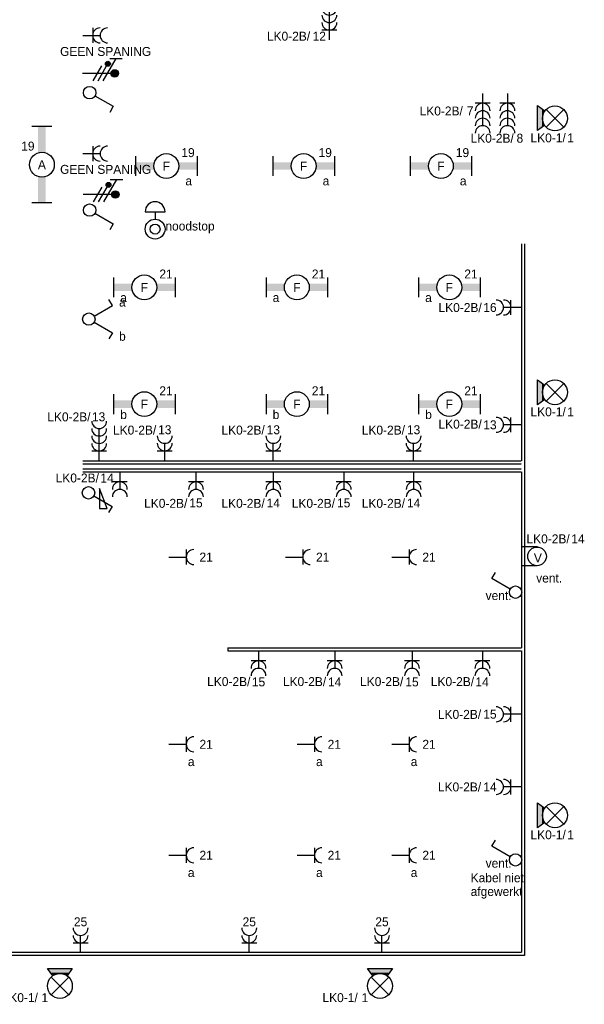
# Model space of a CAD drawing. Extents: x 1458 to 78232, y 1423 to 46972.
# Tile 6 of 8: x 66873 to 78232, y 15493 to 35293. Entities that reach past the tile are written whole.
import ezdxf
from ezdxf.enums import TextEntityAlignment as Align

# ---------------------------------------------------------------- set-up
doc = ezdxf.new("R2010")
doc.units = 0
doc.linetypes.add('E_GOOT3', pattern=[5, 4, -1])
doc.layers.get('0').update_dxf_attribs({"linetype": 'CONTINUOUS'})
for name, color, linetype in [('EL6131--_WG', 7, 'CONTINUOUS'), ('EL6222--', 3, 'CONTINUOUS'), ('EL6311--', 3, 'CONTINUOUS'), ('EL6312--', 3, 'CONTINUOUS')]:
    doc.layers.add(name, color=color, linetype=linetype)
doc.styles.add('BURO-018', font='BUROFONT.SHX', dxfattribs={"height": 180})

# ---------------------------------------------------------------- blocks, each defined once
blk = doc.blocks.new('111304I')
at = {"color": 0, "linetype": 'Continuous'}
for p, q in [((-1.5, 4.5), (1.5, 4.5)), ((0, 1), (0, 4.5))]:
    blk.add_line(p, q, dxfattribs=at)
blk.add_arc((0, 6), 1.5, 180, 360, dxfattribs=at)
at = {"color": 0, "linetype": 'Continuous', "style": 'BURO-018'}
for tag, p in [('E_GROEP', (0, 8.5)), ('E_GKAST', (0, 8.5)), ('E_SLET1', (3.5, 5.5))]:
    blk.add_attdef(tag, text='', height=1.8, dxfattribs=at).set_placement(p, align=Align.MIDDLE)
at = {"color": 0, "linetype": 'Continuous', "style": 'BURO-018', "flags": 1}
blk.add_attdef('E_MATCODE', text='', height=1.8, dxfattribs=at).set_placement((0, 0), align=Align.MIDDLE)
blk = doc.blocks.new('E00002')
at = {"color": 0}
for p, q in [((-2.5, 0), (-1.45, 1.47)), ((2.5, 0), (-2.5, 0)), ((-1.79, 1), (1.79, 1)), ((1.45, 1.47), (2.5, 0))]:
    blk.add_line(p, q, dxfattribs=at)
for points in [[(-1.79, 1), (1.79, 1), (-2.5, 0), (2.5, 0)], [(-1.45, 1.47), (-0.5, 1), (-1.79, 1)], [(1.45, 1.47), (0.5, 1), (1.79, 1)]]:
    blk.add_solid(points, dxfattribs=at)
blk = doc.blocks.new('1114A1')
at = {"color": 0, "linetype": 'Continuous'}
for p, q in [((0.62, 3.33), (2.74, 7)), ((2.74, 7), (3.95, 6.3))]:
    blk.add_line(p, q, dxfattribs=at)
blk.add_circle((0, 2.25), 1.25, dxfattribs=at)
at = {"color": 0, "linetype": 'Continuous', "style": 'BURO-018'}
for tag, p in [('E_SLET1', (3.36, 9)), ('E_GKAST', (11.61, 4.38)), ('E_GROEP', (11.61, 1.38))]:
    blk.add_attdef(tag, text='', height=1.8, dxfattribs=at).set_placement(p, align=Align.MIDDLE)
at = {"color": 0, "linetype": 'Continuous', "style": 'BURO-018', "flags": 1}
blk.add_attdef('E_MATCODE', text='', height=1.8, dxfattribs=at).set_placement((0, 0), align=Align.MIDDLE)
blk = doc.blocks.new('1115B3')
at = {"color": 0, "linetype": 'Continuous'}
blk.add_circle((0, 3.5), 2.5, dxfattribs=at)
at = {"color": 0, "linetype": 'Continuous', "style": 'BURO-018'}
for tag, p in [('E_GROEP', (0, 8.5)), ('E_GKAST', (0, 8.5)), ('E_ARMCODE', (0, 3.5)), ('E_SLET', (4.5, 2.5))]:
    blk.add_attdef(tag, text='', height=1.8, dxfattribs=at).set_placement(p, align=Align.MIDDLE)
blk = doc.blocks.new('111408')
at = {"color": 0, "linetype": 'Continuous'}
for p, q in [((3.15, 6), (-0.85, 4.5)), ((3.15, 4.5), (3.15, 6)), ((-0.85, 4.5), (3.15, 4.5))]:
    blk.add_line(p, q, dxfattribs=at)
blk = doc.blocks.new('111405')
at = {"color": 0, "linetype": 'Continuous'}
for p, q in [((-2.74, 7), (-3.95, 6.3)), ((-0.62, 3.33), (-2.74, 7)), ((0.62, 3.33), (2.74, 7)), ((2.74, 7), (3.95, 6.3))]:
    blk.add_line(p, q, dxfattribs=at)
blk.add_circle((0, 2.25), 1.25, dxfattribs=at)
at = {"color": 0, "linetype": 'Continuous', "style": 'BURO-018'}
for tag, p in [('E_SLET1', (-3.42, 9)), ('E_SLET2', (3.42, 9)), ('E_GKAST', (11.61, 4.38)), ('E_GROEP', (11.61, 1.38))]:
    blk.add_attdef(tag, text='', height=1.8, dxfattribs=at).set_placement(p, align=Align.MIDDLE)
at = {"color": 0, "linetype": 'Continuous', "style": 'BURO-018', "flags": 1}
blk.add_attdef('E_MATCODE', text='', height=1.8, dxfattribs=at).set_placement((0, 0), align=Align.MIDDLE)
blk = doc.blocks.new('111304C')
at = {"color": 0, "linetype": 'Continuous'}
for p, q in [((0, 1), (0, 7.5)), ((-1.5, 3), (1.5, 3))]:
    blk.add_line(p, q, dxfattribs=at)
for centre in [(0, 9), (0, 7.5), (0, 6), (0, 4.5)]:
    blk.add_arc(centre, 1.5, 180, 360, dxfattribs=at)
at = {"color": 0, "linetype": 'Continuous', "style": 'BURO-018'}
for tag in ['E_GROEP', 'E_GKAST']:
    blk.add_attdef(tag, text='', height=1.8, dxfattribs=at).set_placement((0, 11.5), align=Align.MIDDLE)
at = {"color": 0, "linetype": 'Continuous', "style": 'BURO-018', "flags": 1}
for tag, p in [('E_VERMCODE', (13, 11.5)), ('E_MATCODE', (0, 0))]:
    blk.add_attdef(tag, text='', height=1.8, dxfattribs=at).set_placement(p, align=Align.MIDDLE)
blk = doc.blocks.new('E00078')
at = {"color": 0, "linetype": 'Continuous'}
for p, q in [((-3, 6.48), (-3, 8.98)), ((-3, 7.73), (1.5, 5.13)), ((0, 7.5), (0, 1)), ((1.5, 4.13), (-1.5, 5.87)), ((1.5, 3.13), (-1.5, 4.87))]:
    blk.add_line(p, q, dxfattribs=at)
at = {"color": 0, "const_width": 0.75}
blk.add_lwpolyline([(-0.38, 7.5, 1), (0.38, 7.5, 1)], format="xyb", close=True, dxfattribs=at)
at = {"color": 0, "linetype": 'Continuous', "const_width": 0.5}
blk.add_lwpolyline([(-2.18, 6.12, 1), (-1.68, 6.12, 1)], format="xyb", close=True, dxfattribs=at)
at = {"color": 0, "linetype": 'Continuous'}
for centre, radius in [((0, 7.5), 0.75), ((-1.93, 6.12), 0.5)]:
    blk.add_circle(centre, radius, dxfattribs=at)
at = {"color": 0, "linetype": 'Continuous', "style": 'BURO-018'}
for tag in ['E_GROEP', 'E_GKAST']:
    blk.add_attdef(tag, text='', height=1.8, dxfattribs=at).set_placement((0, 11), align=Align.MIDDLE)
at = {"color": 0, "linetype": 'Continuous', "style": 'BURO-018', "flags": 1}
for tag, p in [('E_VERMCODE', (13, 11)), ('E_MATCODE', (0, 0))]:
    blk.add_attdef(tag, text='', height=1.8, dxfattribs=at).set_placement(p, align=Align.MIDDLE)
blk = doc.blocks.new('111410A')
at = {"color": 0, "linetype": 'Continuous'}
for p, q in [((-2, 6.5), (2, 6.5)), ((0, 6.5), (0, 5))]:
    blk.add_line(p, q, dxfattribs=at)
for radius in [2, 1]:
    blk.add_circle((0, 3), radius, dxfattribs=at)
blk.add_arc((0, 6.5), 2, 0, 180, dxfattribs=at)
at = {"color": 0, "linetype": 'Continuous', "style": 'BURO-018'}
for tag, p in [('E_SLET1', (0, 10.5)), ('E_GKAST', (11.61, 4.38)), ('E_GROEP', (11.61, 1.38))]:
    blk.add_attdef(tag, text='', height=1.8, dxfattribs=at).set_placement(p, align=Align.MIDDLE)
at = {"color": 0, "linetype": 'Continuous', "style": 'BURO-018', "flags": 1}
blk.add_attdef('E_MATCODE', text='', height=1.8, dxfattribs=at).set_placement((0, 0), align=Align.MIDDLE)
blk = doc.blocks.new('111304A')
at = {"color": 0, "linetype": 'Continuous'}
for p, q in [((0, 1), (0, 4.5)), ((-1.5, 3), (1.5, 3))]:
    blk.add_line(p, q, dxfattribs=at)
for centre in [(0, 6), (0, 4.5)]:
    blk.add_arc(centre, 1.5, 180, 360, dxfattribs=at)
at = {"color": 0, "linetype": 'Continuous', "style": 'BURO-018'}
for tag in ['E_GROEP', 'E_GKAST']:
    blk.add_attdef(tag, text='', height=1.8, dxfattribs=at).set_placement((0, 8.5), align=Align.MIDDLE)
at = {"color": 0, "linetype": 'Continuous', "style": 'BURO-018', "flags": 1}
for tag, p in [('E_VERMCODE', (13, 8.5)), ('E_MATCODE', (0, 0))]:
    blk.add_attdef(tag, text='', height=1.8, dxfattribs=at).set_placement(p, align=Align.MIDDLE)
blk = doc.blocks.new('111503')
at = {"color": 0, "linetype": 'Continuous'}
for p, q in [((-1.77, 1.73), (1.77, 5.27)), ((1.77, 1.73), (-1.77, 5.27))]:
    blk.add_line(p, q, dxfattribs=at)
blk.add_circle((0, 3.5), 2.5, dxfattribs=at)
at = {"color": 0, "linetype": 'Continuous', "style": 'BURO-018'}
for tag, p in [('E_GROEP', (0, 8.5)), ('E_GKAST', (0, 8.5)), ('E_ARMCODE', (0, 3.5)), ('E_SLET', (4.5, 2.5))]:
    blk.add_attdef(tag, text='', height=1.8, dxfattribs=at).set_placement(p, align=Align.MIDDLE)
blk = doc.blocks.new('1115B61240')
at = {"color": 0}
for p, q in [((-6.2, 2), (-6.2, -2)), ((6.2, 2), (6.2, -2))]:
    blk.add_line(p, q, dxfattribs=at)
at = {"color": 0, "linetype": 'Continuous'}
blk.add_circle((0, 0), 2.5, dxfattribs=at)
at = {"color": 0}
for points in [[(-2.5, 0.75), (-6.2, 0.75), (-2.5, -0.75), (-6.2, -0.75)], [(2.5, 0.75), (6.2, 0.75), (2.5, -0.75), (6.2, -0.75)]]:
    blk.add_solid(points, dxfattribs=at)
at = {"color": 0, "linetype": 'Continuous', "style": 'BURO-018'}
for tag, p in [('E_GROEP', (0, 5)), ('E_GKAST', (0, 5)), ('E_ARMCODE', (0, 0)), ('E_SLET', (4.5, -3))]:
    blk.add_attdef(tag, text='', height=1.8, dxfattribs=at).set_placement(p, align=Align.MIDDLE)
blk = doc.blocks.new('1115B61540')
at = {"color": 0}
for p, q in [((-7.7, 2), (-7.7, -2)), ((7.7, 2), (7.7, -2))]:
    blk.add_line(p, q, dxfattribs=at)
at = {"color": 0, "linetype": 'Continuous'}
blk.add_circle((0, 0), 2.5, dxfattribs=at)
at = {"color": 0}
for points in [[(-2.5, 0.75), (-7.7, 0.75), (-2.5, -0.75), (-7.7, -0.75)], [(2.5, 0.75), (7.7, 0.75), (2.5, -0.75), (7.7, -0.75)]]:
    blk.add_solid(points, dxfattribs=at)
at = {"color": 0, "linetype": 'Continuous', "style": 'BURO-018'}
for tag, p in [('E_GROEP', (0, 5)), ('E_GKAST', (0, 5)), ('E_ARMCODE', (0, 0)), ('E_SLET', (4.5, -3))]:
    blk.add_attdef(tag, text='', height=1.8, dxfattribs=at).set_placement(p, align=Align.MIDDLE)

msp = doc.modelspace()

# ---------------------------------------------------------------- linework, layer by layer
at = {"layer": 'EL6131--_WG', "linetype": 'E_GOOT3'}
for p, q in [((76971, 30783), (76971, 26423)), ((77031, 30783), (77031, 16473)), ((68141, 26423, -60), (76971, 26423, -60)), ((68141, 26363, -60), (76971, 26363, -60)), ((68141, 26263, -60), (76971, 26263, -60)), ((68141, 26203, -10), (76971, 26203, -10)), ((76971, 26203, 50), (76971, 22663, -60)), ((71062, 22663, -60), (76971, 22663, -60)), ((71062, 22603, -60), (76971, 22603, -60)), ((76971, 22603), (76971, 16533)), ((77031, 16473), (57351, 16473)), ((76971, 16533), (64441, 16533, -60))]:
    msp.add_line(p, q, dxfattribs=at)
at = {"layer": 'EL6131--_WG'}
msp.add_line((71062, 22663), (71062, 22603), dxfattribs=at)
at = {"layer": 'EL6312--'}
for p, q in [((77293, 24692), (76985, 24692)), ((77281, 24309), (76985, 24309))]:
    msp.add_line(p, q, dxfattribs=at)

# ---------------------------------------------------------------- block references
at = {"layer": 'EL6222--'}
ref = msp.add_blockref('111304C', (73104, 34786), dxfattribs=dict(at, xscale=100, yscale=100, zscale=100))
ref.add_attrib('E_GROEP', '12', dxfattribs={"layer": '0', "color": 1, "linetype": 'Continuous', "height": 180, "style": 'BURO-018'}).set_placement((72900, 34963), align=Align.MIDDLE)
at = {"layer": 'EL6222--', "xscale": 100, "yscale": 100, "zscale": 100, "rotation": 270}
for name, p in [('111304A', (68042, 34976)), ('E00078', (68036, 34213)), ('111304A', (68042, 32600)), ('E00078', (68048, 31778))]:
    msp.add_blockref(name, p, dxfattribs=at)
at = {"layer": 'EL6222--'}
ref = msp.add_blockref('111304C', (76187, 33911), dxfattribs=dict(at, xscale=100, yscale=100, zscale=100, rotation=180))
ref.add_attrib('E_GROEP', '7', dxfattribs={"layer": '0', "color": 1, "linetype": 'Continuous', "height": 180, "style": 'BURO-018'}).set_placement((75935, 33460), align=Align.MIDDLE)
ref = msp.add_blockref('111304C', (76685, 33911), dxfattribs=dict(at, xscale=100, yscale=100, zscale=100, rotation=180))
ref.add_attrib('E_GROEP', '8', dxfattribs={"layer": '0', "color": 1, "linetype": 'Continuous', "height": 180, "style": 'BURO-018'}).set_placement((76936, 32910), align=Align.MIDDLE)
ref = msp.add_blockref('111410A', (69597, 30782), dxfattribs=dict(at, xscale=100, yscale=100, zscale=100))
ref.add_attrib('E_SLET1', 'noodstop', dxfattribs={"layer": '0', "color": 1, "linetype": 'Continuous', "height": 180, "style": 'BURO-018'}).set_placement((70300, 31121), align=Align.MIDDLE)
ref = msp.add_blockref('111304A', (77057, 29506), dxfattribs=dict(at, xscale=100, yscale=100, zscale=100, rotation=90))
ref.add_attrib('E_GROEP', '16', dxfattribs={"layer": '0', "color": 1, "linetype": 'Continuous', "height": 180, "style": 'BURO-018'}).set_placement((76334, 29506), align=Align.MIDDLE)
ref = msp.add_blockref('111304C', (68473, 26322), dxfattribs=dict(at, xscale=100, yscale=100, zscale=100))
ref.add_attrib('E_GROEP', '13', dxfattribs={"layer": '0', "color": 1, "linetype": 'Continuous', "height": 180, "style": 'BURO-018'}).set_placement((68461, 27308), align=Align.MIDDLE)
ref = msp.add_blockref('111304A', (69792, 26324), dxfattribs=dict(at, xscale=100, yscale=100, zscale=100))
ref.add_attrib('E_GROEP', '13', dxfattribs={"layer": '0', "color": 1, "linetype": 'Continuous', "height": 180, "style": 'BURO-018'}).set_placement((69792, 27047), align=Align.MIDDLE)
ref = msp.add_blockref('111304A', (71976, 26324), dxfattribs=dict(at, xscale=100, yscale=100, zscale=100))
ref.add_attrib('E_GROEP', '13', dxfattribs={"layer": '0', "color": 1, "linetype": 'Continuous', "height": 180, "style": 'BURO-018'}).set_placement((71976, 27047), align=Align.MIDDLE)
ref = msp.add_blockref('111304A', (74798, 26324), dxfattribs=dict(at, xscale=100, yscale=100, zscale=100))
ref.add_attrib('E_GROEP', '13', dxfattribs={"layer": '0', "color": 1, "linetype": 'Continuous', "height": 180, "style": 'BURO-018'}).set_placement((74798, 27047), align=Align.MIDDLE)
ref = msp.add_blockref('111304A', (77057, 27146), dxfattribs=dict(at, xscale=100, yscale=100, zscale=100, rotation=90))
ref.add_attrib('E_GROEP', '13', dxfattribs={"layer": '0', "color": 1, "linetype": 'Continuous', "height": 180, "style": 'BURO-018'}).set_placement((76334, 27146), align=Align.MIDDLE)
ref = msp.add_blockref('111304A', (68888, 26297), dxfattribs=dict(at, xscale=100, yscale=100, zscale=100, rotation=180))
ref.add_attrib('E_GROEP', '14', dxfattribs={"layer": '0', "color": 1, "linetype": 'Continuous', "height": 180, "style": 'BURO-018'}).set_placement((68631, 26076), align=Align.MIDDLE)
ref = msp.add_blockref('111304A', (70420, 26297), dxfattribs=dict(at, xscale=100, yscale=100, zscale=100, rotation=180))
ref.add_attrib('E_GROEP', '15', dxfattribs={"layer": '0', "color": 1, "linetype": 'Continuous', "height": 180, "style": 'BURO-018'}).set_placement((70420, 25574), align=Align.MIDDLE)
ref = msp.add_blockref('111304A', (71976, 26297), dxfattribs=dict(at, xscale=100, yscale=100, zscale=100, rotation=180))
ref.add_attrib('E_GROEP', '14', dxfattribs={"layer": '0', "color": 1, "linetype": 'Continuous', "height": 180, "style": 'BURO-018'}).set_placement((71976, 25574), align=Align.MIDDLE)
ref = msp.add_blockref('111304A', (73392, 26297), dxfattribs=dict(at, xscale=100, yscale=100, zscale=100, rotation=180))
ref.add_attrib('E_GROEP', '15', dxfattribs={"layer": '0', "color": 1, "linetype": 'Continuous', "height": 180, "style": 'BURO-018'}).set_placement((73392, 25574), align=Align.MIDDLE)
ref = msp.add_blockref('111304A', (74799, 26297), dxfattribs=dict(at, xscale=100, yscale=100, zscale=100, rotation=180))
ref.add_attrib('E_GROEP', '14', dxfattribs={"layer": '0', "color": 1, "linetype": 'Continuous', "height": 180, "style": 'BURO-018'}).set_placement((74799, 25574), align=Align.MIDDLE)
ref = msp.add_blockref('111304A', (71678, 22698), dxfattribs=dict(at, xscale=100, yscale=100, zscale=100, rotation=180))
ref.add_attrib('E_GROEP', '15', dxfattribs={"layer": '0', "color": 1, "linetype": 'Continuous', "height": 180, "style": 'BURO-018'}).set_placement((71678, 21975), align=Align.MIDDLE)
ref = msp.add_blockref('111304A', (73210, 22698), dxfattribs=dict(at, xscale=100, yscale=100, zscale=100, rotation=180))
ref.add_attrib('E_GROEP', '14', dxfattribs={"layer": '0', "color": 1, "linetype": 'Continuous', "height": 180, "style": 'BURO-018'}).set_placement((73210, 21975), align=Align.MIDDLE)
ref = msp.add_blockref('111304A', (74766, 22698), dxfattribs=dict(at, xscale=100, yscale=100, zscale=100, rotation=180))
ref.add_attrib('E_GROEP', '15', dxfattribs={"layer": '0', "color": 1, "linetype": 'Continuous', "height": 180, "style": 'BURO-018'}).set_placement((74766, 21975), align=Align.MIDDLE)
ref = msp.add_blockref('111304A', (76182, 22698), dxfattribs=dict(at, xscale=100, yscale=100, zscale=100, rotation=180))
ref.add_attrib('E_GROEP', '14', dxfattribs={"layer": '0', "color": 1, "linetype": 'Continuous', "height": 180, "style": 'BURO-018'}).set_placement((76175, 21975), align=Align.MIDDLE)
ref = msp.add_blockref('111304A', (77057, 21326), dxfattribs=dict(at, xscale=100, yscale=100, zscale=100, rotation=90))
ref.add_attrib('E_GROEP', '15', dxfattribs={"layer": '0', "color": 1, "linetype": 'Continuous', "height": 180, "style": 'BURO-018'}).set_placement((76334, 21326), align=Align.MIDDLE)
ref = msp.add_blockref('111304A', (77057, 19864), dxfattribs=dict(at, xscale=100, yscale=100, zscale=100, rotation=90))
ref.add_attrib('E_GROEP', '14', dxfattribs={"layer": '0', "color": 1, "linetype": 'Continuous', "height": 180, "style": 'BURO-018'}).set_placement((76334, 19864), align=Align.MIDDLE)
ref = msp.add_blockref('111304A', (68098, 16429), dxfattribs=dict(at, xscale=100, yscale=100, zscale=100))
ref.add_attrib('E_GROEP', '25', dxfattribs={"layer": '0', "color": 1, "linetype": 'Continuous', "height": 180, "style": 'BURO-018'}).set_placement((68098, 17152), align=Align.MIDDLE)
ref = msp.add_blockref('111304A', (71492, 16429), dxfattribs=dict(at, xscale=100, yscale=100, zscale=100))
ref.add_attrib('E_GROEP', '25', dxfattribs={"layer": '0', "color": 1, "linetype": 'Continuous', "height": 180, "style": 'BURO-018'}).set_placement((71492, 17152), align=Align.MIDDLE)
ref = msp.add_blockref('111304A', (74162, 16429), dxfattribs=dict(at, xscale=100, yscale=100, zscale=100))
ref.add_attrib('E_GROEP', '25', dxfattribs={"layer": '0', "color": 1, "linetype": 'Continuous', "height": 180, "style": 'BURO-018'}).set_placement((74162, 17152), align=Align.MIDDLE)
at = {"layer": 'EL6311--', "xscale": 100, "yscale": 100, "zscale": 100}
for name, p, rotation in [('1114A1', (68055, 33825), 270), ('E00002', (77291, 33315), 270), ('1114A1', (68055, 31464), 270), ('E00002', (77291, 27800), 270), ('1114A1', (68032, 25778), 270), ('111408', (68032, 25778), 270), ('E00002', (77291, 19294), 270), ('E00002', (67682, 16213), 180), ('E00002', (74121, 16213), 180)]:
    msp.add_blockref(name, p, dxfattribs=dict(at, rotation=rotation))
at = {"layer": 'EL6311--'}
ref = msp.add_blockref('111503', (77291, 33308), dxfattribs=dict(at, xscale=100, yscale=100, zscale=100, rotation=270))
ref.add_attrib('E_GROEP', '1', dxfattribs={"layer": '0', "color": 1, "linetype": 'Continuous', "height": 180, "style": 'BURO-018'}).set_placement((77956, 32915), align=Align.MIDDLE)
ref = msp.add_blockref('1115B61540', (67320, 32377), dxfattribs=dict(at, xscale=100, yscale=100, zscale=100, rotation=270))
ref.add_attrib('E_ARMCODE', 'A', dxfattribs={"layer": '0', "color": 1, "linetype": 'Continuous', "height": 180, "style": 'BURO-018'}).set_placement((67320, 32377), align=Align.MIDDLE)
ref.add_attrib('E_GROEP', '19', dxfattribs={"layer": '0', "color": 1, "linetype": 'Continuous', "height": 180, "style": 'BURO-018'}).set_placement((67038, 32751), align=Align.MIDDLE)
ref = msp.add_blockref('1115B61240', (69824, 32350), dxfattribs=dict(at, xscale=100, yscale=100, zscale=100))
ref.add_attrib('E_ARMCODE', 'F', dxfattribs={"layer": '0', "color": 1, "linetype": 'Continuous', "height": 180, "style": 'BURO-018'}).set_placement((69824, 32350), align=Align.MIDDLE)
ref.add_attrib('E_SLET', 'a', dxfattribs={"layer": '0', "color": 1, "linetype": 'Continuous', "height": 180, "style": 'BURO-018'}).set_placement((70274, 32050), align=Align.MIDDLE)
ref.add_attrib('E_GROEP', '19', dxfattribs={"layer": '0', "color": 1, "linetype": 'Continuous', "height": 180, "style": 'BURO-018'}).set_placement((70260, 32620), align=Align.MIDDLE)
ref = msp.add_blockref('1115B61240', (72585, 32350), dxfattribs=dict(at, xscale=100, yscale=100, zscale=100))
ref.add_attrib('E_ARMCODE', 'F', dxfattribs={"layer": '0', "color": 1, "linetype": 'Continuous', "height": 180, "style": 'BURO-018'}).set_placement((72585, 32350), align=Align.MIDDLE)
ref.add_attrib('E_SLET', 'a', dxfattribs={"layer": '0', "color": 1, "linetype": 'Continuous', "height": 180, "style": 'BURO-018'}).set_placement((73035, 32050), align=Align.MIDDLE)
ref.add_attrib('E_GROEP', '19', dxfattribs={"layer": '0', "color": 1, "linetype": 'Continuous', "height": 180, "style": 'BURO-018'}).set_placement((73020, 32620), align=Align.MIDDLE)
ref = msp.add_blockref('1115B61240', (75346, 32350), dxfattribs=dict(at, xscale=100, yscale=100, zscale=100))
ref.add_attrib('E_ARMCODE', 'F', dxfattribs={"layer": '0', "color": 1, "linetype": 'Continuous', "height": 180, "style": 'BURO-018'}).set_placement((75346, 32350), align=Align.MIDDLE)
ref.add_attrib('E_SLET', 'a', dxfattribs={"layer": '0', "color": 1, "linetype": 'Continuous', "height": 180, "style": 'BURO-018'}).set_placement((75796, 32050), align=Align.MIDDLE)
ref.add_attrib('E_GROEP', '19', dxfattribs={"layer": '0', "color": 1, "linetype": 'Continuous', "height": 180, "style": 'BURO-018'}).set_placement((75781, 32620), align=Align.MIDDLE)
ref = msp.add_blockref('1115B61240', (69381, 29910), dxfattribs=dict(at, xscale=100, yscale=100, zscale=100))
ref.add_attrib('E_ARMCODE', 'F', dxfattribs={"layer": '0', "color": 1, "linetype": 'Continuous', "height": 180, "style": 'BURO-018'}).set_placement((69381, 29910), align=Align.MIDDLE)
ref.add_attrib('E_SLET', 'a', dxfattribs={"layer": '0', "color": 1, "linetype": 'Continuous', "height": 180, "style": 'BURO-018'}).set_placement((68963, 29704), align=Align.MIDDLE)
ref.add_attrib('E_GROEP', '21', dxfattribs={"layer": '0', "color": 1, "linetype": 'Continuous', "height": 180, "style": 'BURO-018'}).set_placement((69817, 30180), align=Align.MIDDLE)
ref = msp.add_blockref('1115B61240', (72449, 29910), dxfattribs=dict(at, xscale=100, yscale=100, zscale=100))
ref.add_attrib('E_ARMCODE', 'F', dxfattribs={"layer": '0', "color": 1, "linetype": 'Continuous', "height": 180, "style": 'BURO-018'}).set_placement((72449, 29910), align=Align.MIDDLE)
ref.add_attrib('E_SLET', 'a', dxfattribs={"layer": '0', "color": 1, "linetype": 'Continuous', "height": 180, "style": 'BURO-018'}).set_placement((72030, 29704), align=Align.MIDDLE)
ref.add_attrib('E_GROEP', '21', dxfattribs={"layer": '0', "color": 1, "linetype": 'Continuous', "height": 180, "style": 'BURO-018'}).set_placement((72884, 30180), align=Align.MIDDLE)
ref = msp.add_blockref('1115B61240', (75516, 29910), dxfattribs=dict(at, xscale=100, yscale=100, zscale=100))
ref.add_attrib('E_ARMCODE', 'F', dxfattribs={"layer": '0', "color": 1, "linetype": 'Continuous', "height": 180, "style": 'BURO-018'}).set_placement((75516, 29910), align=Align.MIDDLE)
ref.add_attrib('E_SLET', 'a', dxfattribs={"layer": '0', "color": 1, "linetype": 'Continuous', "height": 180, "style": 'BURO-018'}).set_placement((75098, 29704), align=Align.MIDDLE)
ref.add_attrib('E_GROEP', '21', dxfattribs={"layer": '0', "color": 1, "linetype": 'Continuous', "height": 180, "style": 'BURO-018'}).set_placement((75952, 30180), align=Align.MIDDLE)
ref = msp.add_blockref('111405', (68040, 29272), dxfattribs=dict(at, xscale=100, yscale=100, zscale=100, rotation=270))
ref.add_attrib('E_SLET1', 'a', dxfattribs={"layer": '0', "color": 1, "linetype": 'Continuous', "height": 180, "style": 'BURO-018'}).set_placement((68940, 29613), align=Align.MIDDLE)
ref.add_attrib('E_SLET2', 'b', dxfattribs={"layer": '0', "color": 1, "linetype": 'Continuous', "height": 180, "style": 'BURO-018'}).set_placement((68940, 28930), align=Align.MIDDLE)
ref = msp.add_blockref('1115B61240', (69381, 27562), dxfattribs=dict(at, xscale=100, yscale=100, zscale=100))
ref.add_attrib('E_ARMCODE', 'F', dxfattribs={"layer": '0', "color": 1, "linetype": 'Continuous', "height": 180, "style": 'BURO-018'}).set_placement((69381, 27562), align=Align.MIDDLE)
ref.add_attrib('E_SLET', 'b', dxfattribs={"layer": '0', "color": 1, "linetype": 'Continuous', "height": 180, "style": 'BURO-018'}).set_placement((68963, 27356), align=Align.MIDDLE)
ref.add_attrib('E_GROEP', '21', dxfattribs={"layer": '0', "color": 1, "linetype": 'Continuous', "height": 180, "style": 'BURO-018'}).set_placement((69817, 27832), align=Align.MIDDLE)
ref = msp.add_blockref('1115B61240', (72449, 27562), dxfattribs=dict(at, xscale=100, yscale=100, zscale=100))
ref.add_attrib('E_ARMCODE', 'F', dxfattribs={"layer": '0', "color": 1, "linetype": 'Continuous', "height": 180, "style": 'BURO-018'}).set_placement((72449, 27562), align=Align.MIDDLE)
ref.add_attrib('E_SLET', 'b', dxfattribs={"layer": '0', "color": 1, "linetype": 'Continuous', "height": 180, "style": 'BURO-018'}).set_placement((72030, 27356), align=Align.MIDDLE)
ref.add_attrib('E_GROEP', '21', dxfattribs={"layer": '0', "color": 1, "linetype": 'Continuous', "height": 180, "style": 'BURO-018'}).set_placement((72884, 27832), align=Align.MIDDLE)
ref = msp.add_blockref('1115B61240', (75516, 27562), dxfattribs=dict(at, xscale=100, yscale=100, zscale=100))
ref.add_attrib('E_ARMCODE', 'F', dxfattribs={"layer": '0', "color": 1, "linetype": 'Continuous', "height": 180, "style": 'BURO-018'}).set_placement((75516, 27562), align=Align.MIDDLE)
ref.add_attrib('E_SLET', 'b', dxfattribs={"layer": '0', "color": 1, "linetype": 'Continuous', "height": 180, "style": 'BURO-018'}).set_placement((75098, 27356), align=Align.MIDDLE)
ref.add_attrib('E_GROEP', '21', dxfattribs={"layer": '0', "color": 1, "linetype": 'Continuous', "height": 180, "style": 'BURO-018'}).set_placement((75952, 27832), align=Align.MIDDLE)
ref = msp.add_blockref('111503', (77291, 27800), dxfattribs=dict(at, xscale=100, yscale=100, zscale=100, rotation=270))
ref.add_attrib('E_GROEP', '1', dxfattribs={"layer": '0', "color": 1, "linetype": 'Continuous', "height": 180, "style": 'BURO-018'}).set_placement((77956, 27407), align=Align.MIDDLE)
ref = msp.add_blockref('111304I', (69774, 24487), dxfattribs=dict(at, xscale=100, yscale=100, zscale=100, rotation=270))
ref.add_attrib('E_GROEP', '21', dxfattribs={"layer": '0', "color": 1, "linetype": 'Continuous', "height": 180, "style": 'BURO-018'}).set_placement((70624, 24487), align=Align.MIDDLE)
ref = msp.add_blockref('111304I', (72119, 24487), dxfattribs=dict(at, xscale=100, yscale=100, zscale=100, rotation=270))
ref.add_attrib('E_GROEP', '21', dxfattribs={"layer": '0', "color": 1, "linetype": 'Continuous', "height": 180, "style": 'BURO-018'}).set_placement((72969, 24487), align=Align.MIDDLE)
ref = msp.add_blockref('111304I', (74258, 24487), dxfattribs=dict(at, xscale=100, yscale=100, zscale=100, rotation=270))
ref.add_attrib('E_GROEP', '21', dxfattribs={"layer": '0', "color": 1, "linetype": 'Continuous', "height": 180, "style": 'BURO-018'}).set_placement((75108, 24487), align=Align.MIDDLE)
ref = msp.add_blockref('1114A1', (77074, 23780), dxfattribs=dict(at, xscale=100, yscale=100, zscale=100, rotation=90))
ref.add_attrib('E_SLET1', 'vent.', dxfattribs={"layer": '0', "color": 1, "linetype": 'Continuous', "height": 180, "style": 'BURO-018'}).set_placement((76508, 23712), align=Align.MIDDLE)
ref = msp.add_blockref('111304I', (69774, 20722), dxfattribs=dict(at, xscale=100, yscale=100, zscale=100, rotation=270))
ref.add_attrib('E_SLET1', 'a', dxfattribs={"layer": '0', "color": 1, "linetype": 'Continuous', "height": 180, "style": 'BURO-018'}).set_placement((70324, 20372), align=Align.MIDDLE)
ref.add_attrib('E_GROEP', '21', dxfattribs={"layer": '0', "color": 1, "linetype": 'Continuous', "height": 180, "style": 'BURO-018'}).set_placement((70624, 20722), align=Align.MIDDLE)
ref = msp.add_blockref('111304I', (72353, 20722), dxfattribs=dict(at, xscale=100, yscale=100, zscale=100, rotation=270))
ref.add_attrib('E_SLET1', 'a', dxfattribs={"layer": '0', "color": 1, "linetype": 'Continuous', "height": 180, "style": 'BURO-018'}).set_placement((72903, 20372), align=Align.MIDDLE)
ref.add_attrib('E_GROEP', '21', dxfattribs={"layer": '0', "color": 1, "linetype": 'Continuous', "height": 180, "style": 'BURO-018'}).set_placement((73203, 20722), align=Align.MIDDLE)
ref = msp.add_blockref('111304I', (74258, 20722), dxfattribs=dict(at, xscale=100, yscale=100, zscale=100, rotation=270))
ref.add_attrib('E_SLET1', 'a', dxfattribs={"layer": '0', "color": 1, "linetype": 'Continuous', "height": 180, "style": 'BURO-018'}).set_placement((74808, 20372), align=Align.MIDDLE)
ref.add_attrib('E_GROEP', '21', dxfattribs={"layer": '0', "color": 1, "linetype": 'Continuous', "height": 180, "style": 'BURO-018'}).set_placement((75108, 20722), align=Align.MIDDLE)
ref = msp.add_blockref('111503', (77291, 19294), dxfattribs=dict(at, xscale=100, yscale=100, zscale=100, rotation=270))
ref.add_attrib('E_GROEP', '1', dxfattribs={"layer": '0', "color": 1, "linetype": 'Continuous', "height": 180, "style": 'BURO-018'}).set_placement((77956, 18901), align=Align.MIDDLE)
ref = msp.add_blockref('111304I', (69774, 18491), dxfattribs=dict(at, xscale=100, yscale=100, zscale=100, rotation=270))
ref.add_attrib('E_SLET1', 'a', dxfattribs={"layer": '0', "color": 1, "linetype": 'Continuous', "height": 180, "style": 'BURO-018'}).set_placement((70324, 18141), align=Align.MIDDLE)
ref.add_attrib('E_GROEP', '21', dxfattribs={"layer": '0', "color": 1, "linetype": 'Continuous', "height": 180, "style": 'BURO-018'}).set_placement((70624, 18491), align=Align.MIDDLE)
ref = msp.add_blockref('111304I', (72353, 18491), dxfattribs=dict(at, xscale=100, yscale=100, zscale=100, rotation=270))
ref.add_attrib('E_SLET1', 'a', dxfattribs={"layer": '0', "color": 1, "linetype": 'Continuous', "height": 180, "style": 'BURO-018'}).set_placement((72903, 18141), align=Align.MIDDLE)
ref.add_attrib('E_GROEP', '21', dxfattribs={"layer": '0', "color": 1, "linetype": 'Continuous', "height": 180, "style": 'BURO-018'}).set_placement((73203, 18491), align=Align.MIDDLE)
ref = msp.add_blockref('111304I', (74258, 18491), dxfattribs=dict(at, xscale=100, yscale=100, zscale=100, rotation=270))
ref.add_attrib('E_SLET1', 'a', dxfattribs={"layer": '0', "color": 1, "linetype": 'Continuous', "height": 180, "style": 'BURO-018'}).set_placement((74808, 18141), align=Align.MIDDLE)
ref.add_attrib('E_GROEP', '21', dxfattribs={"layer": '0', "color": 1, "linetype": 'Continuous', "height": 180, "style": 'BURO-018'}).set_placement((75108, 18491), align=Align.MIDDLE)
ref = msp.add_blockref('1114A1', (77074, 18397), dxfattribs=dict(at, xscale=100, yscale=100, zscale=100, rotation=90))
ref.add_attrib('E_SLET1', 'vent.', dxfattribs={"layer": '0', "color": 1, "linetype": 'Continuous', "height": 180, "style": 'BURO-018'}).set_placement((76508, 18329), align=Align.MIDDLE)
ref = msp.add_blockref('111503', (67682, 16213), dxfattribs=dict(at, xscale=100, yscale=100, zscale=100, rotation=180))
ref.add_attrib('E_GROEP', '1', dxfattribs={"layer": '0', "color": 1, "linetype": 'Continuous', "height": 180, "style": 'BURO-018'}).set_placement((67378, 15626), align=Align.MIDDLE)
ref = msp.add_blockref('111503', (74121, 16213), dxfattribs=dict(at, xscale=100, yscale=100, zscale=100, rotation=180))
ref.add_attrib('E_GROEP', '1', dxfattribs={"layer": '0', "color": 1, "linetype": 'Continuous', "height": 180, "style": 'BURO-018'}).set_placement((73818, 15626), align=Align.MIDDLE)
at = {"layer": 'EL6312--'}
ref = msp.add_blockref('1115B3', (77019, 24501), dxfattribs=dict(at, xscale=75, yscale=75, zscale=75, rotation=269.9693570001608))
ref.add_attrib('E_ARMCODE', 'V', dxfattribs={"layer": '0', "color": 1, "linetype": 'Continuous', "height": 180, "style": 'BURO-018'}).set_placement((77298, 24469), align=Align.MIDDLE)
ref.add_attrib('E_SLET', 'vent.', dxfattribs={"layer": '0', "color": 1, "linetype": 'Continuous', "height": 180, "style": 'BURO-018'}).set_placement((77525, 24063), align=Align.MIDDLE)
ref.add_attrib('E_GROEP', '14', dxfattribs={"layer": '0', "color": 1, "linetype": 'Continuous', "height": 180, "style": 'BURO-018'}).set_placement((78104, 24853), align=Align.MIDDLE)

# ---------------------------------------------------------------- texts
at = {"layer": 'EL6222--', "color": 4, "style": 'BURO-018'}
for s, p in [('LK0-2B/', (71847, 34871)), ('LK0-2B/', (74919, 33367)), ('LK0-2B/', (75944, 32819)), ('LK0-1/', (77150, 32826)), ('LK0-2B/', (75299, 29414)), ('LK0-2B/', (67429, 27216)), ('LK0-1/', (77150, 27318)), ('LK0-2B/', (68751, 26950)), ('LK0-2B/', (70933, 26950)), ('LK0-2B/', (73755, 26950)), ('LK0-2B/', (75299, 27069)), ('LK0-2B/', (67597, 25987)), ('LK0-2B/', (69377, 25477)), ('LK0-2B/', (70933, 25477)), ('LK0-2B/', (72347, 25477)), ('LK0-2B/', (73755, 25477)), ('LK0-2B/', (77069, 24763)), ('LK0-2B/', (70645, 21892)), ('LK0-2B/', (72169, 21892)), ('LK0-2B/', (73721, 21892)), ('LK0-2B/', (75145, 21892)), ('LK0-2B/', (75287, 21233)), ('LK0-2B/', (75287, 19774)), ('LK0-1/', (77150, 18812)), ('LK0-1/', (66531, 15537)), ('LK0-1/', (72965, 15537))]:
    msp.add_text(s, height=180, dxfattribs=at).set_placement(p)
at = {"layer": 'EL6222--', "color": 1, "style": 'BURO-018'}
for p in [(67686, 34564), (67686, 32193)]:
    msp.add_text('GEEN SPANING', height=180, dxfattribs=at).set_placement(p)
at = {"layer": 'EL6311--', "color": 1, "style": 'BURO-018'}
for s, p in [('Kabel niet', (75946, 17947)), ('afgewerkt', (75946, 17672))]:
    msp.add_text(s, height=180, dxfattribs=at).set_placement(p)

doc.saveas('drawing.dxf')
